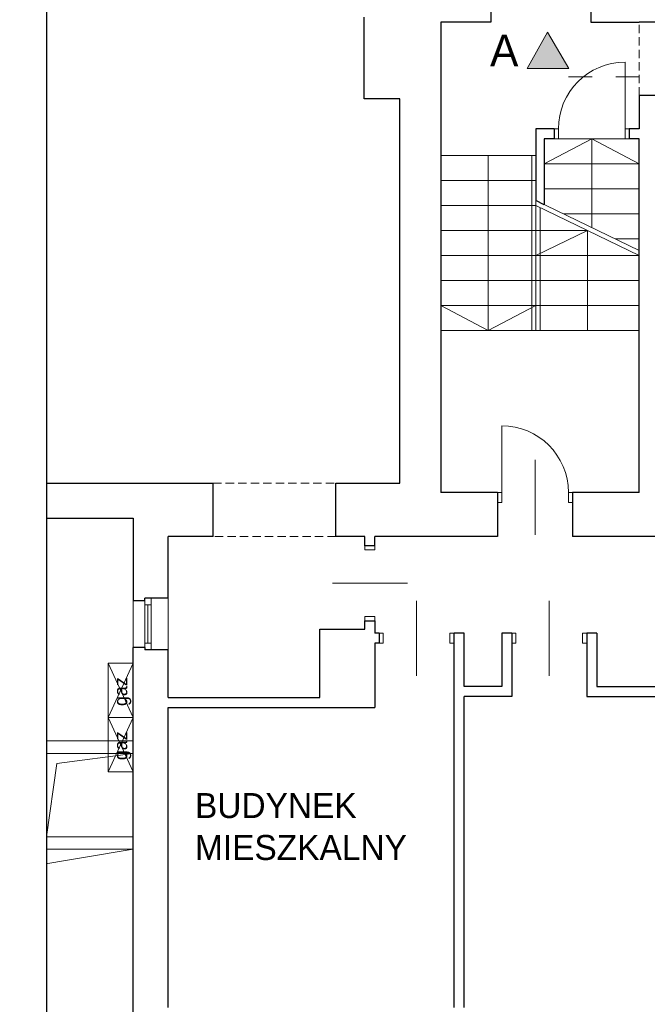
# Model space of a CAD drawing. Extents: x -220312 to -8310, y -91840 to 81907.
# Tile 24 of 128: x -198612 to -191086, y -9555 to 2255. Entities that reach past the tile are written whole.
import ezdxf

# ---------------------------------------------------------------- set-up
doc = ezdxf.new("R2010")
doc.units = 0
doc.header["$MEASUREMENT"] = 0
doc.set_wipeout_variables(frame=1)
doc.linetypes.add('Dashed', pattern=[564.444447, 282.222223, -282.222223])
doc.linetypes.add('Krawędzie ukryte', pattern=[150, 100, -50])
doc.layers.add('#kan_san-op', color=34, linetype='Continuous')
for name, color, linetype, lineweight in [('#ks', 34, 'Continuous', 30), ('INWENT OPISY_Nr_Pióra__21', 7, 'Continuous', 9), ('INWENT OPISY_Nr_Pióra__41', 7, 'Continuous', 15), ('INWENT WYPOSAŻENIE_Nr_Pióra__21', 7, 'Continuous', 9), ('INWENT. DRZWI_Nr_Pióra__5', 7, 'Continuous', 13), ('INWENT. OKNA_Nr_Pióra__5', 7, 'Continuous', 13), ('INWENT.ŚCIANY_Nr_Pióra__1', 7, 'Continuous', 25), ('INWENT.ŚCIANY_Nr_Pióra__5', 7, 'Continuous', 13), ('Istniejące schody_Nr_Pióra__5', 7, 'Continuous', 13), ('Istniejące stropy_Nr_Pióra__5', 7, 'Continuous', 13), ('PODKŁAD', 252, 'Continuous', 35), ('RAMKA', 255, 'Continuous', 35)]:
    doc.layers.add(name, color=color, linetype=linetype, lineweight=lineweight)
doc.styles.add('GENERATED_STYLE_6', font='txt')

# ---------------------------------------------------------------- blocks, each defined once
blk = doc.blocks.new('parter')
at = {"layer": 'INWENT OPISY_Nr_Pióra__21', "color": 252, "linetype": 'Continuous'}
for points in [[(-192282, 1670), (-192527, 1670), (-192282, 2106)], [(-192282, 1670), (-192282, 2106), (-192027, 1670)]]:
    blk.add_solid(points, dxfattribs=at)
at = {"layer": 'INWENT OPISY_Nr_Pióra__41', "color": 252, "linetype": 'Continuous'}
for p, q in [((-192527, 1670), (-192282, 2106)), ((-192282, 2106), (-192027, 1670)), ((-192527, 1670), (-192027, 1670))]:
    blk.add_line(p, q, dxfattribs=at)
at = {"layer": 'INWENT OPISY_Nr_Pióra__41', "color": 252, "linetype": 'Dashed'}
blk.add_line((-191182, 1570), (-192282, 1570), dxfattribs=at)
at = {"layer": 'INWENT WYPOSAŻENIE_Nr_Pióra__21', "color": 252, "linetype": 'Continuous'}
for p, q in [((-197552, -6115), (-197252, -5465)), ((-197252, -6115), (-197552, -5465)), ((-197552, -5465), (-197552, -6765)), ((-197252, -5465), (-197552, -5465)), ((-197252, -6765), (-197252, -5465)), ((-197552, -6765), (-197252, -6115)), ((-197252, -6115), (-197552, -6115)), ((-197252, -6765), (-197552, -6115)), ((-197552, -6765), (-197252, -6765))]:
    blk.add_line(p, q, dxfattribs=at)
at = {"layer": 'INWENT. DRZWI_Nr_Pióra__5', "color": 252, "linetype": 'Continuous'}
for p, q in [((-191352, 1745), (-191352, 945)), ((-192202, 945), (-192152, 945)), ((-192152, 945), (-192152, 825)), ((-191302, 945), (-191352, 945)), ((-191352, 945), (-191352, 825)), ((-192152, 825), (-192202, 825)), ((-191352, 825), (-191302, 825)), ((-192832, -2615), (-192832, -3415)), ((-192432, -3025), (-192432, -3925)), ((-192882, -3415), (-192832, -3415)), ((-192832, -3415), (-192832, -3535)), ((-191982, -3415), (-192032, -3415)), ((-192032, -3415), (-192032, -3535)), ((-192832, -3535), (-192882, -3535)), ((-192032, -3535), (-191982, -3535)), ((-194472, -4105), (-194472, -4055)), ((-194352, -4105), (-194472, -4105)), ((-194352, -4055), (-194352, -4105)), ((-193962, -4505), (-194862, -4505)), ((-193852, -4715), (-193852, -5615)), ((-192262, -4715), (-192262, -5615)), ((-194352, -4905), (-194472, -4905)), ((-194472, -4905), (-194472, -4955)), ((-194352, -4955), (-194352, -4905)), ((-194302, -5105), (-194252, -5105)), ((-194252, -5105), (-194252, -5225)), ((-193452, -5105), (-193452, -5225)), ((-193402, -5105), (-193452, -5105)), ((-192712, -5105), (-192662, -5105)), ((-192662, -5105), (-192662, -5225)), ((-191862, -5105), (-191862, -5225)), ((-191812, -5105), (-191862, -5105)), ((-194252, -5225), (-194302, -5225)), ((-193452, -5225), (-193402, -5225)), ((-192662, -5225), (-192712, -5225)), ((-191862, -5225), (-191812, -5225))]:
    blk.add_line(p, q, dxfattribs=at)
for centre, start, end in [((-191352, 945), 90, 180), ((-192832, -3415), 0, 90)]:
    blk.add_arc(centre, 800, start, end, dxfattribs=at)
at = {"layer": 'INWENT. OKNA_Nr_Pióra__5', "color": 252, "linetype": 'Continuous'}
for p, q in [((-197252, -5275), (-197252, -4715)), ((-197112, -5305), (-197112, -4685)), ((-197037, -5305), (-197037, -4685)), ((-196832, -5305), (-196832, -4685)), ((-197037, -4765), (-197112, -4765)), ((-197075, -5225), (-197075, -4765)), ((-197037, -5225), (-197112, -5225))]:
    blk.add_line(p, q, dxfattribs=at)
at = {"layer": 'INWENT.ŚCIANY_Nr_Pióra__1', "color": 252, "linetype": 'Continuous'}
for p, q in [((-192962, 2645), (-192962, 2225)), ((-191762, 2645), (-191762, 2225)), ((-194482, 1305), (-194482, 2285)), ((-193562, 2225), (-193562, -3415)), ((-192962, 2225), (-193562, 2225)), ((-191762, 2225), (-191182, 2225)), ((-190772, 2225), (-191182, 2225)), ((-194052, 1305), (-194482, 1305)), ((-194052, -3305), (-194052, 1305)), ((-191182, 1345), (-191182, 945)), ((-190772, 1345), (-191182, 1345)), ((-192422, 945), (-192422, 85)), ((-192202, 945), (-192422, 945)), ((-192202, 945), (-192202, 825)), ((-191182, 945), (-191302, 945)), ((-191302, 945), (-191302, 825)), ((-192322, 825), (-192322, 36)), ((-192202, 825), (-192322, 825)), ((-191182, 825), (-191302, 825)), ((-191182, -3415), (-191182, 825)), ((-192322, 36), (-192422, 85)), ((-200052, -3305), (-196902, -3305)), ((-196902, -3305), (-196292, -3305)), ((-196292, -3945), (-196292, -3305)), ((-194822, -3945), (-194822, -3305)), ((-194822, -3305), (-194052, -3305)), ((-192882, -3415), (-193562, -3415)), ((-192882, -3415), (-192882, -3945)), ((-191982, -3415), (-191982, -3945)), ((-191182, -3415), (-191982, -3415)), ((-200472, -3725), (-197252, -3725)), ((-197252, -3725), (-197252, -4715)), ((-196832, -4685), (-196832, -3945)), ((-196292, -3945), (-196832, -3945)), ((-194472, -3945), (-194822, -3945)), ((-194472, -4055), (-194472, -3945)), ((-194352, -4055), (-194352, -3945)), ((-192882, -3945), (-194352, -3945)), ((-189792, -3945), (-191982, -3945)), ((-194352, -4055), (-194472, -4055)), ((-197112, -4715), (-197252, -4715)), ((-196832, -4685), (-197112, -4685)), ((-197112, -4715), (-197112, -4685)), ((-194472, -5055), (-194472, -4955)), ((-194472, -4955), (-194352, -4955)), ((-194352, -4955), (-194352, -5105)), ((-195012, -5875), (-195012, -5055)), ((-195012, -5055), (-194472, -5055)), ((-194302, -5105), (-194352, -5105)), ((-194302, -5105), (-194302, -5225)), ((-193402, -9595), (-193402, -5105)), ((-193282, -5105), (-193402, -5105)), ((-193282, -5745), (-193282, -5105)), ((-192712, -5105), (-192832, -5105)), ((-192832, -5105), (-192832, -5745)), ((-192712, -5105), (-192712, -5865)), ((-191812, -5105), (-191812, -5865)), ((-191692, -5105), (-191812, -5105)), ((-191692, -5105), (-191692, -5745)), ((-197112, -5275), (-197252, -5275)), ((-197252, -10015), (-197252, -5275)), ((-197112, -5275), (-197112, -5305)), ((-196832, -5305), (-197112, -5305)), ((-196832, -5875), (-196832, -5305)), ((-194352, -5225), (-194352, -5995)), ((-194302, -5225), (-194352, -5225)), ((-192832, -5745), (-193282, -5745)), ((-191692, -5745), (-190812, -5745)), ((-196832, -5875), (-195012, -5875)), ((-193282, -9595), (-193282, -5865)), ((-192712, -5865), (-193282, -5865)), ((-191812, -5865), (-190812, -5865)), ((-196832, -9595), (-196832, -5995)), ((-196832, -5995), (-194352, -5995))]:
    blk.add_line(p, q, dxfattribs=at)
at = {"layer": 'INWENT.ŚCIANY_Nr_Pióra__5', "color": 252, "linetype": 'Krawędzie ukryte'}
blk.add_line((-191182, 1345), (-191182, 2225), dxfattribs=at)
at = {"layer": 'INWENT.ŚCIANY_Nr_Pióra__5', "color": 252, "linetype": 'Continuous'}
for p, q in [((-197252, -6395), (-198442, -6395)), ((-198442, -6395), (-198442, -7545)), ((-198292, -6545), (-198292, -7545)), ((-197252, -6545), (-198292, -6545)), ((-197252, -6545), (-198166, -6666)), ((-198166, -6666), (-198292, -7545)), ((-198442, -7545), (-198742, -7545)), ((-197252, -7545), (-198292, -7545)), ((-198592, -7695), (-198592, -9865)), ((-197252, -7695), (-198592, -7695)), ((-197252, -7695), (-198466, -7899)), ((-198466, -7899), (-198592, -9865))]:
    blk.add_line(p, q, dxfattribs=at)
at = {"layer": 'Istniejące schody_Nr_Pióra__5', "color": 252, "linetype": 'Continuous'}
for p, q in [((-191182, 825), (-192322, 825)), ((-191752, 825), (-192322, 525)), ((-191752, -239), (-191752, 825)), ((-191752, 825), (-191182, 525)), ((-192422, 625), (-193562, 625)), ((-192992, 625), (-192992, -1475)), ((-192472, -1475), (-192472, 625)), ((-192422, -1475), (-192422, 625)), ((-191182, 525), (-192322, 525)), ((-192422, 325), (-193562, 325)), ((-191182, 225), (-192322, 225)), ((-192422, 25), (-193562, 25)), ((-192422, 85), (-191182, -515)), ((-192422, 25), (-191182, -575)), ((-192372, -1475), (-192372, 1)), ((-191182, -75), (-192092, -75)), ((-192422, -275), (-193562, -275)), ((-191802, -275), (-192422, -575)), ((-191802, -275), (-192422, -275)), ((-191802, -1475), (-191802, -275)), ((-191182, -375), (-191472, -375)), ((-192422, -575), (-193562, -575)), ((-191182, -575), (-192422, -575)), ((-192422, -875), (-193562, -875)), ((-191182, -875), (-192422, -875)), ((-192422, -1175), (-193562, -1175)), ((-192992, -1475), (-193562, -1175)), ((-192992, -1475), (-192422, -1175)), ((-191182, -1175), (-192422, -1175)), ((-192422, -1475), (-193562, -1475)), ((-191182, -1475), (-192422, -1475))]:
    blk.add_line(p, q, dxfattribs=at)
at = {"layer": 'Istniejące stropy_Nr_Pióra__5', "color": 252, "linetype": 'Krawędzie ukryte'}
for p, q in [((-196292, -3305), (-194822, -3305)), ((-194822, -3945), (-196292, -3945))]:
    blk.add_line(p, q, dxfattribs=at)
at = {"layer": 'INWENT OPISY_Nr_Pióra__21', "color": 252, "linetype": 'Continuous', "style": 'GENERATED_STYLE_6'}
for s, height, p in [('A', 380, (-192971, 1697)), ('BUDYNEK', 300, (-196510, -7321)), ('MIESZKALNY', 300, (-196510, -7824))]:
    blk.add_text(s, height=height, dxfattribs=at).set_placement(p)
for p in [(-197322, -5977), (-197322, -6627)]:
    blk.add_text('gaz', height=160, rotation=90, dxfattribs=at).set_placement(p)
blk = doc.blocks.new('A$C382C6C0C')
at = {"layer": '#ks', "color": 7, "lineweight": -3}
blk.add_line((0, -2848), (0, 0), dxfattribs=at)
blk = doc.blocks.new('A$C689C700D')
at = {"layer": '#ks', "color": 1, "lineweight": 35, "xscale": 10, "yscale": 10, "zscale": 10}
blk.add_blockref('A$C382C6C0C', (-37653, 28364), dxfattribs=at)

msp = doc.modelspace()

# ---------------------------------------------------------------- block references
at = {"layer": 'PODKŁAD'}
msp.add_blockref('parter', (0, 0), dxfattribs=at)

# ---------------------------------------------------------------- next in the draw order: wipeouts: each hides what was drawn before it
at = {"ltscale": 10}
msp.add_wipeout([(-200770, 11109), (-198285, 10499), (-198285, -17981), (-159380, -17981), (-158770, -18591), (-200770, -18591)], dxfattribs=at).dxf.layer = '#kan_san-op'

# ---------------------------------------------------------------- next in the draw order: block references
at = {"layer": 'RAMKA'}
msp.add_blockref('A$C689C700D', (-160632, -17865), dxfattribs=at)

doc.saveas('drawing.dxf')
